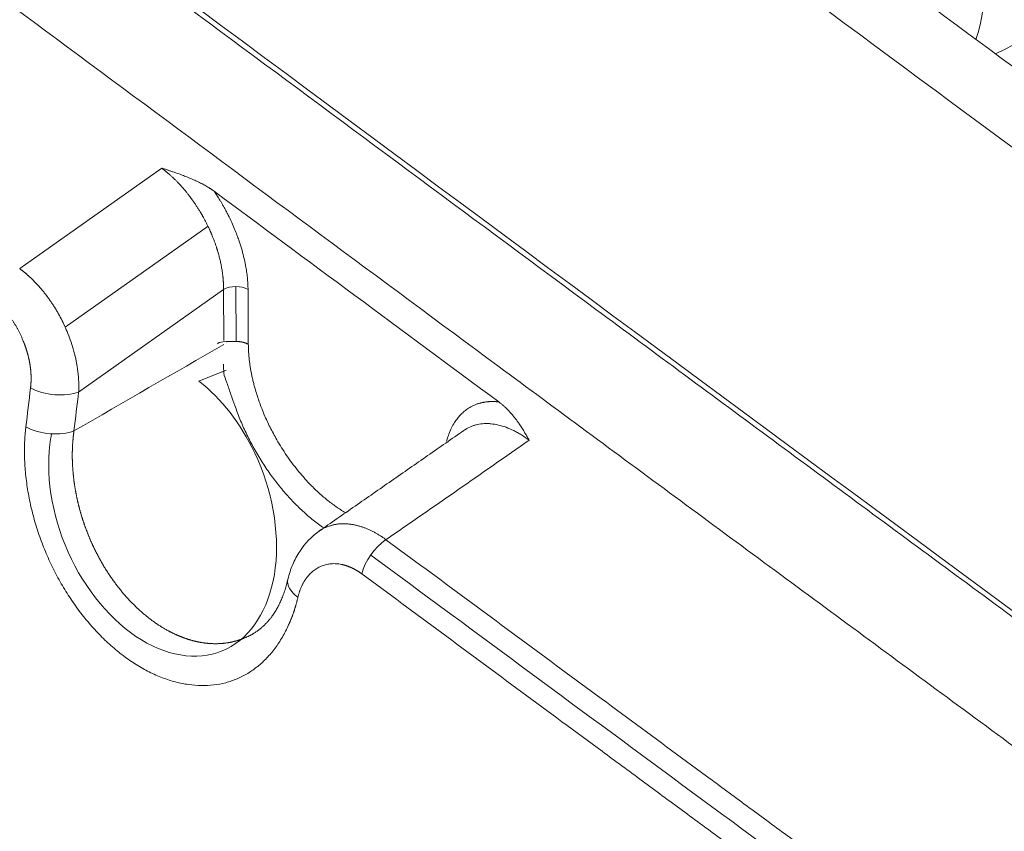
# Model space of a CAD drawing. Header units: millimetres. Extents: x -170 to 6906, y -2212 to 4257.
# Tile 50 of 256: x 2407.31 to 2411.31, y 1633.27 to 1636.57. Entities that reach past the tile are written whole.
import ezdxf

# ---------------------------------------------------------------- set-up
doc = ezdxf.new("R2010")
doc.units = ezdxf.units.MM
doc.layers.add('1轮廓实线层', color=7, linetype='Continuous', lineweight=18)

msp = doc.modelspace()

# ---------------------------------------------------------------- linework, layer by layer
at = {"layer": '1轮廓实线层', "color": 0}
for p, q in [((2407.307, 1635.558), (2407.8837, 1635.9663)), ((2407.4922, 1635.3197), (2408.0718, 1635.73)), ((2408.1347, 1635.4733), (2407.5464, 1635.0567)), ((2408.1359, 1635.2659), (2408.1347, 1635.4733)), ((2408.1846, 1635.4853), (2408.1858, 1635.2622)), ((2408.2342, 1635.4737), (2408.2354, 1635.2505)), ((2408.145, 1635.1452), (2408.0351, 1635.1014))]:
    msp.add_line(p, q, dxfattribs=at)
for centre, major_axis, ratio, start_param, end_param in [((2410.6361, 1637.0076), (-0.3432, 0.7708), 0.624143, 3.734824, 4.577416), ((2408.1845, 1635.445), (0.0703, 0.0004), 0.573587, 0.782171, 2.352967), ((2407.4469, 1635.1134), (0.1396, -0.0169), 0.476659, 4.01398, 5.561017), ((2407.4281, 1634.9555), (0.1397, -0.0165), 0.479235, 4.012273, 5.559609), ((2408.7917, 1634.3583), (0.0836, 0.1131), 0.491518, 0.956559, 2.256119), ((2408.533, 1634.2637), (-0.1369, 0.0323), 0.545429, 6.280825, 7.211964)]:
    msp.add_ellipse(centre, major_axis=major_axis, ratio=ratio, start_param=start_param, end_param=end_param, dxfattribs=at)
for points, degree, knots in [([(2412.5363, 1633.2612), (2412.5081, 1633.282), (2412.4446, 1633.3287), (2412.3251, 1633.4167), (2412.1125, 1633.5731), (2411.8111, 1633.7951), (2411.4491, 1634.0619), (2410.9673, 1634.4171), (2410.3662, 1634.8608), (2409.4067, 1635.5699), (2408.2114, 1636.4554), (2406.7824, 1637.5179), (2405.3583, 1638.5815), (2403.465, 1640.0021), (2401.1077, 1641.7851), (2398.2912, 1643.9431), (2394.5482, 1646.8538), (2391.7509, 1649.0847), (2389.8821, 1650.6066)], 3, [0, 0, 0, 0, 0.003906, 0.007813, 0.015625, 0.03125, 0.046875, 0.0625, 0.09375, 0.125, 0.1875, 0.25, 0.3125, 0.375, 0.5, 0.625, 0.75, 1, 1, 1, 1]), ([(2412.5414, 1633.2829), (2410.661, 1634.6667), (2406.886, 1637.4553), (2401.2034, 1641.724), (2396.4717, 1645.3711), (2392.7017, 1648.3519), (2390.8243, 1649.8652), (2389.888, 1650.6277)], 3, [0, 0, 0, 0, 0.25, 0.5, 0.75, 0.875, 1, 1, 1, 1]), ([(2389.4844, 1650.3769), (2391.3531, 1648.855), (2394.1505, 1646.6242), (2397.8934, 1643.7135), (2400.71, 1641.5555), (2403.0673, 1639.7724), (2404.9605, 1638.3518), (2406.3847, 1637.2883), (2407.8136, 1636.2258), (2409.009, 1635.3402), (2409.9684, 1634.6311), (2410.5695, 1634.1875), (2411.0513, 1633.8323), (2411.4133, 1633.5655), (2411.7148, 1633.3435), (2411.9273, 1633.187), (2412.0468, 1633.0991), (2412.1103, 1633.0523), (2412.1385, 1633.0316)], 3, [0, 0, 0, 0, 0.25, 0.375, 0.5, 0.625, 0.6875, 0.75, 0.8125, 0.875, 0.90625, 0.9375, 0.953125, 0.96875, 0.984375, 0.992187, 0.996094, 1, 1, 1, 1]), ([(2413.9177, 1634.1483), (2413.5893, 1634.3899), (2413.261, 1634.6317), (2411.6193, 1635.8416), (2410.3063, 1636.8124), (2408.2883, 1638.3125), (2407.5828, 1638.8385), (2406.8776, 1639.3662)], 3, [0, 0, 0, 0, 0.139842, 0.139842, 0.699213, 0.699213, 1, 1, 1, 1]), ([(2414.293, 1634.2), (2413.7733, 1634.5823), (2412.7577, 1635.3306), (2411.2699, 1636.4296), (2409.8533, 1637.4795), (2408.5592, 1638.4419), (2407.7373, 1639.0557), (2407.3639, 1639.3351)], 3, [0, 0, 0, 0, 0.224923, 0.439602, 0.64404, 0.838241, 1, 1, 1, 1]), ([(2409.5701, 1626.6468), (2409.5058, 1626.7017), (2409.2599, 1626.9118), (2408.9366, 1627.188), (2408.5121, 1627.5506), (2407.9104, 1628.0645), (2407.3241, 1628.5653), (2406.7602, 1629.0468), (2406.0584, 1629.6461), (2405.2151, 1630.3662), (2404.3459, 1631.1083), (2403.3902, 1631.9243), (2402.3015, 1632.8537), (2401.2589, 1633.7437), (2400.3444, 1634.5245), (2399.6402, 1635.1257), (2398.9787, 1635.6904), (2398.649, 1635.972), (2398.5148, 1636.0865)], 5, [0, 0, 0, 0, 0, 0, 0.037992, 0.14541, 0.191713, 0.252828, 0.360246, 0.383425, 0.467664, 0.575082, 0.6825, 0.766851, 0.789917, 0.897335, 0.958564, 1, 1, 1, 1, 1, 1]), ([(2408.0968, 1635.8723), (2408.0966, 1635.8725), (2408.0963, 1635.8727), (2408.0958, 1635.8731), (2408.0954, 1635.8735), (2408.0949, 1635.8739), (2408.0945, 1635.8742), (2408.094, 1635.8745), (2408.0936, 1635.8748), (2408.0933, 1635.875), (2408.0929, 1635.8752), (2408.0925, 1635.8754), (2408.092, 1635.8758), (2408.0911, 1635.8764), (2408.0897, 1635.8774), (2408.0875, 1635.8789), (2408.0847, 1635.8808), (2408.0814, 1635.883), (2408.0768, 1635.886), (2408.0708, 1635.8897), (2408.0631, 1635.8943), (2408.052, 1635.9005), (2408.0369, 1635.9082), (2408.0174, 1635.9173), (2408.0002, 1635.9247), (2407.9834, 1635.9315), (2407.9649, 1635.9387), (2407.9453, 1635.9457), (2407.9279, 1635.9517), (2407.9156, 1635.9558), (2407.9042, 1635.9596), (2407.8936, 1635.9631), (2407.8869, 1635.9652), (2407.8837, 1635.9663)], 3, [0, 0, 0, 0, 0.002883, 0.005662, 0.008337, 0.010911, 0.013383, 0.015756, 0.018032, 0.020213, 0.0223, 0.024296, 0.026312, 0.031194, 0.038943, 0.049556, 0.066976, 0.08482, 0.103082, 0.140602, 0.18013, 0.221605, 0.308588, 0.401313, 0.499409, 0.547172, 0.631043, 0.750112, 0.808127, 0.862093, 0.912036, 0.957991, 1, 1, 1, 1]), ([(2408.2342, 1635.4737), (2408.2342, 1635.4737), (2408.2342, 1635.4737), (2408.2342, 1635.4737), (2408.2342, 1635.4737), (2408.2342, 1635.4737), (2408.2342, 1635.4738), (2408.2342, 1635.4739), (2408.2342, 1635.4741), (2408.2342, 1635.4745), (2408.2342, 1635.4754), (2408.2342, 1635.4771), (2408.2341, 1635.4805), (2408.2339, 1635.4874), (2408.2333, 1635.5012), (2408.2317, 1635.5213), (2408.2287, 1635.5459), (2408.2239, 1635.5743), (2408.217, 1635.6061), (2408.2078, 1635.6403), (2408.1984, 1635.6695), (2408.1891, 1635.6954), (2408.1796, 1635.7195), (2408.1678, 1635.7466), (2408.1565, 1635.7703), (2408.1467, 1635.7894), (2408.1396, 1635.8026), (2408.1328, 1635.8148), (2408.1263, 1635.8259), (2408.1203, 1635.836), (2408.1146, 1635.8451), (2408.1095, 1635.8532), (2408.1048, 1635.8604), (2408.1006, 1635.8667), (2408.098, 1635.8705), (2408.0968, 1635.8723)], 3, [0, 0, 0, 0, 0.000015, 0.000031, 0.000061, 0.000123, 0.000246, 0.000491, 0.000983, 0.001966, 0.003931, 0.007862, 0.015722, 0.031434, 0.062833, 0.125545, 0.188164, 0.250761, 0.339073, 0.422667, 0.500756, 0.552014, 0.610558, 0.676693, 0.750387, 0.786122, 0.819415, 0.850263, 0.878708, 0.904778, 0.928494, 0.949867, 0.968905, 0.985612, 1, 1, 1, 1]), ([(2407.307, 1635.558), (2407.3079, 1635.5574), (2407.3096, 1635.5561), (2407.3122, 1635.5542), (2407.3147, 1635.5522), (2407.3173, 1635.5502), (2407.3199, 1635.5482), (2407.3225, 1635.5461), (2407.325, 1635.5441), (2407.3276, 1635.5419), (2407.3302, 1635.5398), (2407.3328, 1635.5376), (2407.3354, 1635.5354), (2407.338, 1635.5331), (2407.3406, 1635.5308), (2407.3431, 1635.5285), (2407.3457, 1635.5262), (2407.3483, 1635.5238), (2407.3509, 1635.5214), (2407.3535, 1635.5189), (2407.3561, 1635.5165), (2407.3587, 1635.514), (2407.3612, 1635.5114), (2407.3638, 1635.5088), (2407.3664, 1635.5062), (2407.369, 1635.5036), (2407.3715, 1635.5009), (2407.3741, 1635.4982), (2407.3766, 1635.4955), (2407.3792, 1635.4927), (2407.3818, 1635.4899), (2407.3843, 1635.4871), (2407.3868, 1635.4843), (2407.3894, 1635.4814), (2407.3919, 1635.4785), (2407.3944, 1635.4755), (2407.3969, 1635.4725), (2407.3994, 1635.4695), (2407.4019, 1635.4665), (2407.4044, 1635.4634), (2407.4069, 1635.4604), (2407.4093, 1635.4572), (2407.4118, 1635.4541), (2407.4142, 1635.4509), (2407.4167, 1635.4477), (2407.4191, 1635.4445), (2407.4215, 1635.4412), (2407.4239, 1635.4379), (2407.4263, 1635.4346), (2407.4287, 1635.4313), (2407.431, 1635.4279), (2407.4334, 1635.4245), (2407.4357, 1635.4211), (2407.438, 1635.4177), (2407.4403, 1635.4142), (2407.4426, 1635.4107), (2407.4449, 1635.4072), (2407.4471, 1635.4037), (2407.4493, 1635.4001), (2407.4516, 1635.3966), (2407.4538, 1635.393), (2407.4559, 1635.3893), (2407.4581, 1635.3857), (2407.4602, 1635.382), (2407.4624, 1635.3784), (2407.4645, 1635.3747), (2407.4665, 1635.3709), (2407.4686, 1635.3672), (2407.4706, 1635.3634), (2407.4727, 1635.3597), (2407.4747, 1635.3559), (2407.4766, 1635.3521), (2407.4786, 1635.3483), (2407.4805, 1635.3444), (2407.4824, 1635.3406), (2407.4843, 1635.3367), (2407.4903, 1635.3241), (2407.5003, 1635.3016), (2407.5133, 1635.2678), (2407.525, 1635.2311), (2407.5321, 1635.2031), (2407.536, 1635.1849), (2407.5375, 1635.1772), (2407.5389, 1635.1696), (2407.5402, 1635.162), (2407.5413, 1635.1545), (2407.5424, 1635.1471), (2407.5434, 1635.1397), (2407.5442, 1635.1323), (2407.5449, 1635.1251), (2407.5456, 1635.1179), (2407.5461, 1635.1108), (2407.5465, 1635.1037), (2407.5468, 1635.0968), (2407.547, 1635.0899), (2407.5471, 1635.0831), (2407.547, 1635.0764), (2407.5469, 1635.0698), (2407.5467, 1635.0632), (2407.5465, 1635.0589), (2407.5464, 1635.0567)], 3, [0, 0, 0, 0, 0.006016, 0.012055, 0.018114, 0.024196, 0.030299, 0.036423, 0.042569, 0.048735, 0.054923, 0.061132, 0.067361, 0.073611, 0.079882, 0.086172, 0.092484, 0.098815, 0.105166, 0.111537, 0.117927, 0.124337, 0.130766, 0.137214, 0.143682, 0.150167, 0.156672, 0.163194, 0.169735, 0.176294, 0.182871, 0.189465, 0.196076, 0.202705, 0.20935, 0.216012, 0.22269, 0.229385, 0.236095, 0.242821, 0.249563, 0.25632, 0.263091, 0.269878, 0.276678, 0.283493, 0.290322, 0.297164, 0.30402, 0.310889, 0.31777, 0.324664, 0.331571, 0.338489, 0.345418, 0.352359, 0.359311, 0.366274, 0.373247, 0.38023, 0.387223, 0.394225, 0.401236, 0.408256, 0.415285, 0.422322, 0.429366, 0.436419, 0.443478, 0.450544, 0.457617, 0.464695, 0.47178, 0.47887, 0.485965, 0.493066, 0.50017, 0.555174, 0.615363, 0.680444, 0.750006, 0.763703, 0.777351, 0.790947, 0.804491, 0.817979, 0.83141, 0.844782, 0.858092, 0.87134, 0.884523, 0.897639, 0.910688, 0.923666, 0.936574, 0.94941, 0.962171, 0.974858, 0.987468, 1, 1, 1, 1]), ([(2407.351, 1635.0733), (2407.3511, 1635.0742), (2407.3513, 1635.0761), (2407.3516, 1635.0788), (2407.3519, 1635.0816), (2407.3521, 1635.0843), (2407.3524, 1635.0871), (2407.3526, 1635.0899), (2407.3528, 1635.0927), (2407.3529, 1635.0955), (2407.353, 1635.0982), (2407.3532, 1635.101), (2407.3532, 1635.1038), (2407.3533, 1635.1066), (2407.3533, 1635.1095), (2407.3533, 1635.1123), (2407.3533, 1635.1151), (2407.3533, 1635.1179), (2407.3532, 1635.1207), (2407.3532, 1635.1236), (2407.3531, 1635.1264), (2407.3529, 1635.1292), (2407.3528, 1635.1321), (2407.3526, 1635.1349), (2407.3524, 1635.1378), (2407.3522, 1635.1407), (2407.3519, 1635.1435), (2407.3516, 1635.1464), (2407.3514, 1635.1493), (2407.351, 1635.1521), (2407.3507, 1635.155), (2407.3503, 1635.1579), (2407.3499, 1635.1608), (2407.3495, 1635.1637), (2407.3491, 1635.1666), (2407.3486, 1635.1695), (2407.3481, 1635.1724), (2407.3476, 1635.1753), (2407.3471, 1635.1783), (2407.3465, 1635.1812), (2407.3459, 1635.1841), (2407.3453, 1635.187), (2407.3447, 1635.19), (2407.344, 1635.1929), (2407.3434, 1635.1959), (2407.3427, 1635.1988), (2407.3419, 1635.2018), (2407.3412, 1635.2048), (2407.3404, 1635.2077), (2407.3396, 1635.2107), (2407.3388, 1635.2137), (2407.338, 1635.2166), (2407.3371, 1635.2196), (2407.3362, 1635.2226), (2407.3353, 1635.2256), (2407.3343, 1635.2286), (2407.3334, 1635.2316), (2407.3324, 1635.2346), (2407.3314, 1635.2376), (2407.3303, 1635.2407), (2407.3293, 1635.2437), (2407.3282, 1635.2467), (2407.3271, 1635.2497), (2407.3259, 1635.2528), (2407.3248, 1635.2558), (2407.3236, 1635.2589), (2407.3224, 1635.2619), (2407.3208, 1635.2659), (2407.3188, 1635.2707), (2407.3163, 1635.2765), (2407.3139, 1635.2821), (2407.3113, 1635.2876), (2407.3087, 1635.2931), (2407.3061, 1635.2985), (2407.3034, 1635.3038), (2407.3007, 1635.309), (2407.2979, 1635.3142), (2407.295, 1635.3193), (2407.2922, 1635.3243), (2407.2892, 1635.3292), (2407.2863, 1635.334), (2407.2832, 1635.3387), (2407.2801, 1635.3434), (2407.277, 1635.348), (2407.2738, 1635.3525), (2407.2706, 1635.357), (2407.2673, 1635.3613), (2407.264, 1635.3656), (2407.2606, 1635.3698), (2407.2572, 1635.3739), (2407.2537, 1635.3779), (2407.2502, 1635.3819), (2407.2467, 1635.3857), (2407.243, 1635.3895), (2407.2394, 1635.3932), (2407.2357, 1635.3969), (2407.2319, 1635.4004), (2407.2281, 1635.4039), (2407.2242, 1635.4073), (2407.2203, 1635.4106), (2407.2163, 1635.4138), (2407.2123, 1635.4169), (2407.2096, 1635.419), (2407.2083, 1635.42)], 3, [0, 0, 0, 0, 0.007726, 0.015431, 0.023114, 0.030778, 0.038423, 0.046049, 0.053657, 0.061249, 0.068825, 0.076385, 0.083932, 0.091465, 0.098985, 0.106493, 0.113991, 0.121478, 0.128957, 0.136427, 0.143889, 0.151345, 0.158795, 0.166241, 0.173682, 0.18112, 0.188556, 0.195991, 0.203425, 0.21086, 0.218296, 0.225734, 0.233176, 0.240621, 0.248071, 0.255527, 0.26299, 0.27046, 0.277938, 0.285426, 0.292924, 0.300433, 0.307954, 0.315487, 0.323034, 0.330595, 0.338172, 0.345765, 0.353375, 0.361002, 0.368649, 0.376314, 0.384, 0.391707, 0.399436, 0.407187, 0.414962, 0.422761, 0.430585, 0.438435, 0.446312, 0.454215, 0.462147, 0.470108, 0.478098, 0.486118, 0.494169, 0.502252, 0.517626, 0.532868, 0.547982, 0.562974, 0.577849, 0.592612, 0.607269, 0.621826, 0.636289, 0.650663, 0.664954, 0.679169, 0.693314, 0.707395, 0.721418, 0.735391, 0.749318, 0.763208, 0.777067, 0.790901, 0.804717, 0.818522, 0.832322, 0.846125, 0.859936, 0.873763, 0.887613, 0.901492, 0.915406, 0.929362, 0.943367, 0.957427, 0.971549, 0.985737, 1, 1, 1, 1]), ([(2408.1473, 1635.2613), (2408.1369, 1635.2619), (2408.1257, 1635.2604), (2408.1146, 1635.2568), (2408.1117, 1635.2549), (2408.1109, 1635.2532), (2408.1108, 1635.2527)], 3, [0, 0, 0, 0, 0.704167, 0.851984, 0.962107, 1, 1, 1, 1]), ([(2408.2354, 1635.2505), (2408.235, 1635.2508), (2408.2341, 1635.2513), (2408.2327, 1635.252), (2408.2313, 1635.2527), (2408.2299, 1635.2533), (2408.2285, 1635.254), (2408.2271, 1635.2546), (2408.2256, 1635.2552), (2408.2241, 1635.2557), (2408.2226, 1635.2563), (2408.2211, 1635.2568), (2408.2196, 1635.2573), (2408.2181, 1635.2578), (2408.2165, 1635.2582), (2408.2149, 1635.2586), (2408.2134, 1635.259), (2408.2117, 1635.2594), (2408.2101, 1635.2598), (2408.2085, 1635.2601), (2408.2068, 1635.2604), (2408.2051, 1635.2607), (2408.2034, 1635.2609), (2408.2017, 1635.2612), (2408.1999, 1635.2614), (2408.1982, 1635.2615), (2408.1964, 1635.2617), (2408.1946, 1635.2619), (2408.1927, 1635.262), (2408.1914, 1635.262), (2408.1907, 1635.2621), (2408.1906, 1635.2621)], 3, [0, 0, 0, 0, 0.037239, 0.074159, 0.110786, 0.147141, 0.183246, 0.219119, 0.254777, 0.290235, 0.325507, 0.360609, 0.39556, 0.430381, 0.465094, 0.499728, 0.534314, 0.568888, 0.603488, 0.638153, 0.672924, 0.707838, 0.742933, 0.778236, 0.813773, 0.849555, 0.885588, 0.921863, 0.958362, 0.995053, 1, 1, 1, 1]), ([(2408.6302, 1634.5663), (2408.6296, 1634.5667), (2408.6166, 1634.5744), (2408.5912, 1634.5907), (2408.5546, 1634.6183), (2408.5186, 1634.6495), (2408.4867, 1634.6809), (2408.4589, 1634.7113), (2408.435, 1634.7395), (2408.4123, 1634.7688), (2408.3907, 1634.7991), (2408.3703, 1634.8305), (2408.3524, 1634.8603), (2408.337, 1634.888), (2408.3238, 1634.9134), (2408.3115, 1634.9387), (2408.3002, 1634.964), (2408.2899, 1634.9893), (2408.2805, 1635.0146), (2408.272, 1635.04), (2408.266, 1635.0597), (2408.2619, 1635.0739), (2408.2595, 1635.0826), (2408.2573, 1635.0912), (2408.2551, 1635.0998), (2408.2531, 1635.1083), (2408.2512, 1635.1167), (2408.2494, 1635.1251), (2408.2477, 1635.1334), (2408.2462, 1635.1416), (2408.2447, 1635.1498), (2408.2433, 1635.1579), (2408.2421, 1635.1659), (2408.241, 1635.1739), (2408.2399, 1635.1819), (2408.239, 1635.1897), (2408.2382, 1635.1976), (2408.2375, 1635.2053), (2408.2369, 1635.213), (2408.2364, 1635.2206), (2408.236, 1635.2282), (2408.2357, 1635.2357), (2408.2355, 1635.2432), (2408.2355, 1635.2481), (2408.2354, 1635.2505)], 3, [0, 0, 0, 0, 0.003051, 0.063099, 0.122704, 0.182351, 0.242505, 0.286438, 0.329824, 0.372842, 0.415649, 0.45845, 0.501481, 0.534567, 0.56722, 0.599508, 0.631493, 0.663226, 0.694802, 0.72634, 0.757983, 0.768962, 0.779883, 0.790745, 0.80155, 0.812301, 0.823, 0.833653, 0.844266, 0.854838, 0.86537, 0.875867, 0.886332, 0.896769, 0.90718, 0.917567, 0.927927, 0.938268, 0.948594, 0.958898, 0.969189, 0.979468, 0.989741, 1, 1, 1, 1]), ([(2408.1348, 1635.1698), (2408.1348, 1635.1694), (2408.1359, 1635.157), (2408.1329, 1635.1322), (2408.1495, 1635.0938), (2408.1641, 1635.0481), (2408.1754, 1635.0171), (2408.1808, 1635.0022)], 3, [0, 0, 0, 0, 0.006804, 0.223244, 0.474892, 0.753037, 1, 1, 1, 1]), ([(2407.4363, 1634.8871), (2407.4335, 1634.873), (2407.4312, 1634.8585), (2407.412, 1634.6992), (2407.4435, 1634.5288), (2407.5906, 1634.2275), (2407.7037, 1634.1024), (2407.944, 1633.9713), (2408.0703, 1633.9667), (2408.2618, 1634.0803), (2408.3274, 1634.1968), (2408.3628, 1634.4897), (2408.3321, 1634.6606), (2408.2054, 1634.9276), (2408.1255, 1635.0304), (2408.0351, 1635.1013)], 3, [0, 0, 0, 0, 0.017331, 0.017331, 0.187337, 0.187337, 0.357343, 0.357343, 0.527349, 0.527349, 0.697355, 0.697355, 0.867361, 0.867361, 1, 1, 1, 1]), ([(2409.2525, 1635.0166), (2409.2517, 1635.0167), (2409.2499, 1635.0169), (2409.2473, 1635.0172), (2409.2444, 1635.0174), (2409.2414, 1635.0177), (2409.2383, 1635.0179), (2409.235, 1635.018), (2409.2316, 1635.0181), (2409.228, 1635.0182), (2409.2243, 1635.0182), (2409.2204, 1635.0181), (2409.2164, 1635.018), (2409.2123, 1635.0178), (2409.208, 1635.0174), (2409.2037, 1635.017), (2409.1992, 1635.0164), (2409.1946, 1635.0157), (2409.1899, 1635.0149), (2409.1851, 1635.0139), (2409.1802, 1635.0128), (2409.1753, 1635.0114), (2409.1702, 1635.01), (2409.1595, 1635.0064), (2409.1442, 1634.9998), (2409.1256, 1634.9888), (2409.1097, 1634.9765), (2409.0961, 1634.9636), (2409.0838, 1634.9493), (2409.0719, 1634.9325), (2409.0599, 1634.9112), (2409.0514, 1634.8913), (2409.046, 1634.8754), (2409.0432, 1634.8659), (2409.0415, 1634.8597), (2409.0408, 1634.8569)], 3, [0, 0, 0, 0, 0.008066, 0.016669, 0.02581, 0.035491, 0.045713, 0.056478, 0.067787, 0.079644, 0.092052, 0.105014, 0.118534, 0.132604, 0.147211, 0.162354, 0.178029, 0.194236, 0.210971, 0.228233, 0.246018, 0.264322, 0.283142, 0.302473, 0.386349, 0.465022, 0.538273, 0.605814, 0.666338, 0.736999, 0.818193, 0.910125, 0.942749, 0.973795, 1, 1, 1, 1]), ([(2409.3757, 1634.8615), (2409.3747, 1634.8633), (2409.3726, 1634.867), (2409.3692, 1634.8728), (2409.3654, 1634.8794), (2409.3611, 1634.8866), (2409.3564, 1634.8945), (2409.3512, 1634.903), (2409.3458, 1634.9115), (2409.3405, 1634.9196), (2409.3357, 1634.9268), (2409.3313, 1634.933), (2409.3275, 1634.9384), (2409.3236, 1634.9437), (2409.3194, 1634.9492), (2409.3149, 1634.955), (2409.3103, 1634.9607), (2409.3058, 1634.9662), (2409.3012, 1634.9715), (2409.2966, 1634.9766), (2409.292, 1634.9815), (2409.2874, 1634.9862), (2409.2829, 1634.9907), (2409.2784, 1634.995), (2409.2739, 1634.9991), (2409.2695, 1635.003), (2409.2652, 1635.0067), (2409.2609, 1635.0101), (2409.2567, 1635.0134), (2409.2539, 1635.0155), (2409.2525, 1635.0166)], 3, [0, 0, 0, 0, 0.031337, 0.066763, 0.10631, 0.150024, 0.197974, 0.250252, 0.305097, 0.354786, 0.399267, 0.438484, 0.47231, 0.500636, 0.538757, 0.576067, 0.612536, 0.648135, 0.682837, 0.716616, 0.749444, 0.781299, 0.812164, 0.842043, 0.870926, 0.898803, 0.92566, 0.951487, 0.976271, 1, 1, 1, 1]), ([(2408.5418, 1634.5048), (2408.5347, 1634.5097), (2408.5276, 1634.5147), (2408.5133, 1634.5253), (2408.506, 1634.5309), (2408.4845, 1634.5481), (2408.4704, 1634.5603), (2408.4426, 1634.5858), (2408.4289, 1634.5992), (2408.4021, 1634.6273), (2408.3889, 1634.642), (2408.3694, 1634.6649), (2408.363, 1634.6728), (2408.3503, 1634.6887), (2408.3441, 1634.6967), (2408.3318, 1634.7131), (2408.3258, 1634.7214), (2408.3139, 1634.7383), (2408.3081, 1634.7468), (2408.2967, 1634.764), (2408.2911, 1634.7727), (2408.2802, 1634.7903), (2408.2748, 1634.7992), (2408.2643, 1634.8171), (2408.2592, 1634.8262), (2408.2493, 1634.8444), (2408.2445, 1634.8535), (2408.2351, 1634.872), (2408.2305, 1634.8812), (2408.2217, 1634.8999), (2408.2174, 1634.9092), (2408.2092, 1634.928), (2408.2052, 1634.9374), (2408.1975, 1634.9563), (2408.1939, 1634.9658), (2408.187, 1634.9843), (2408.1838, 1634.9933), (2408.1808, 1635.0023)], 3, [0, 0, 0, 0, 0.046429, 0.046429, 0.09422, 0.09422, 0.189802, 0.189802, 0.285384, 0.285384, 0.380965, 0.380965, 0.428756, 0.428756, 0.476547, 0.476547, 0.524338, 0.524338, 0.572129, 0.572129, 0.61992, 0.61992, 0.66771, 0.66771, 0.715501, 0.715501, 0.763292, 0.763292, 0.811083, 0.811083, 0.858874, 0.858874, 0.906665, 0.906665, 0.954456, 0.954456, 1, 1, 1, 1]), ([(2408.4369, 1634.2233), (2408.4366, 1634.2219), (2408.436, 1634.2191), (2408.4349, 1634.215), (2408.4339, 1634.2109), (2408.4329, 1634.2069), (2408.4318, 1634.2028), (2408.4307, 1634.1988), (2408.4296, 1634.1947), (2408.4284, 1634.1907), (2408.4273, 1634.1867), (2408.4261, 1634.1828), (2408.4249, 1634.1788), (2408.4236, 1634.1749), (2408.4224, 1634.171), (2408.4211, 1634.1671), (2408.4198, 1634.1632), (2408.4185, 1634.1594), (2408.4171, 1634.1555), (2408.4157, 1634.1517), (2408.4144, 1634.1479), (2408.4129, 1634.1441), (2408.4115, 1634.1403), (2408.4101, 1634.1366), (2408.4086, 1634.1329), (2408.4071, 1634.1292), (2408.4055, 1634.1255), (2408.404, 1634.1218), (2408.4024, 1634.1181), (2408.4008, 1634.1145), (2408.3959, 1634.1034), (2408.3872, 1634.0853), (2408.3739, 1634.061), (2408.3596, 1634.0379), (2408.3443, 1634.0161), (2408.328, 1633.9955), (2408.3108, 1633.9763), (2408.2927, 1633.9585), (2408.2674, 1633.9366), (2408.2337, 1633.9129), (2408.1901, 1633.8907), (2408.1438, 1633.875), (2408.0952, 1633.8659), (2408.0448, 1633.8634), (2407.9929, 1633.8675), (2407.9401, 1633.8781), (2407.8866, 1633.8951), (2407.8332, 1633.9186), (2407.7801, 1633.9484), (2407.7281, 1633.9843), (2407.6776, 1634.0258), (2407.6289, 1634.0726), (2407.5827, 1634.1239), (2407.5392, 1634.1795), (2407.4988, 1634.2389), (2407.4619, 1634.3016), (2407.4289, 1634.3671), (2407.4001, 1634.4347), (2407.3799, 1634.4922), (2407.3661, 1634.5387), (2407.3569, 1634.5736), (2407.3488, 1634.6086), (2407.342, 1634.6437), (2407.3364, 1634.6786), (2407.332, 1634.7134), (2407.3288, 1634.7479), (2407.3273, 1634.774), (2407.3268, 1634.7919), (2407.3265, 1634.8017), (2407.3264, 1634.8114), (2407.3264, 1634.821), (2407.3265, 1634.8306), (2407.3267, 1634.8402), (2407.327, 1634.8497), (2407.3274, 1634.8591), (2407.3279, 1634.8686), (2407.3285, 1634.8779), (2407.3292, 1634.8873), (2407.3301, 1634.8965), (2407.331, 1634.9058), (2407.3317, 1634.9119), (2407.332, 1634.9149)], 3, [0, 0, 0, 0, 0.002162, 0.004323, 0.006484, 0.008644, 0.010804, 0.012963, 0.015122, 0.017281, 0.019439, 0.021598, 0.023757, 0.025916, 0.028075, 0.030235, 0.032395, 0.034555, 0.036717, 0.038879, 0.041041, 0.043205, 0.045369, 0.047535, 0.049702, 0.05187, 0.054039, 0.05621, 0.058382, 0.060555, 0.062731, 0.078386, 0.094007, 0.109627, 0.125276, 0.140958, 0.156574, 0.172156, 0.187736, 0.219085, 0.250209, 0.28135, 0.312664, 0.343821, 0.375032, 0.406284, 0.43744, 0.468854, 0.500064, 0.53129, 0.562661, 0.593809, 0.625015, 0.65622, 0.687363, 0.718712, 0.749915, 0.781097, 0.812471, 0.828039, 0.843608, 0.85921, 0.874879, 0.890498, 0.906091, 0.921691, 0.937331, 0.941827, 0.946317, 0.950801, 0.955281, 0.959756, 0.964229, 0.9687, 0.973169, 0.977637, 0.982106, 0.986576, 0.991048, 0.995522, 1, 1, 1, 1]), ([(2407.5275, 1634.8989), (2407.5273, 1634.8974), (2407.5269, 1634.8946), (2407.5263, 1634.8902), (2407.5258, 1634.8859), (2407.5253, 1634.8816), (2407.5248, 1634.8773), (2407.5243, 1634.873), (2407.5239, 1634.8687), (2407.5235, 1634.8643), (2407.5231, 1634.86), (2407.5228, 1634.8557), (2407.5224, 1634.8514), (2407.5221, 1634.847), (2407.5219, 1634.8427), (2407.5216, 1634.8384), (2407.5214, 1634.8341), (2407.5212, 1634.8297), (2407.5211, 1634.8254), (2407.5209, 1634.8211), (2407.5208, 1634.8168), (2407.5207, 1634.8124), (2407.5207, 1634.8081), (2407.5206, 1634.8038), (2407.5206, 1634.7995), (2407.5206, 1634.7952), (2407.5207, 1634.7909), (2407.5207, 1634.7866), (2407.5208, 1634.7823), (2407.5209, 1634.778), (2407.5211, 1634.7737), (2407.5212, 1634.7694), (2407.5214, 1634.7651), (2407.5216, 1634.7608), (2407.5218, 1634.7566), (2407.5221, 1634.7523), (2407.5223, 1634.748), (2407.5226, 1634.7438), (2407.523, 1634.7395), (2407.5233, 1634.7353), (2407.5237, 1634.731), (2407.524, 1634.7268), (2407.5244, 1634.7226), (2407.5249, 1634.7184), (2407.5253, 1634.7142), (2407.5258, 1634.71), (2407.5263, 1634.7058), (2407.5268, 1634.7016), (2407.5273, 1634.6974), (2407.5278, 1634.6932), (2407.5284, 1634.6891), (2407.529, 1634.6849), (2407.5296, 1634.6808), (2407.5302, 1634.6767), (2407.5309, 1634.6725), (2407.5315, 1634.6684), (2407.5322, 1634.6643), (2407.5329, 1634.6602), (2407.5336, 1634.6561), (2407.5344, 1634.6521), (2407.5351, 1634.648), (2407.5359, 1634.644), (2407.5367, 1634.6399), (2407.5375, 1634.6359), (2407.5383, 1634.6319), (2407.5391, 1634.6279), (2407.54, 1634.6239), (2407.5409, 1634.6199), (2407.5418, 1634.6159), (2407.5427, 1634.612), (2407.5436, 1634.608), (2407.5445, 1634.6041), (2407.5455, 1634.6002), (2407.5465, 1634.5962), (2407.5474, 1634.5923), (2407.5484, 1634.5885), (2407.5495, 1634.5846), (2407.5505, 1634.5807), (2407.5515, 1634.5769), (2407.5526, 1634.5731), (2407.5537, 1634.5692), (2407.5547, 1634.5654), (2407.5558, 1634.5617), (2407.557, 1634.5579), (2407.5581, 1634.5541), (2407.5592, 1634.5504), (2407.5604, 1634.5466), (2407.5615, 1634.5429), (2407.5627, 1634.5392), (2407.5639, 1634.5355), (2407.5651, 1634.5319), (2407.5663, 1634.5282), (2407.5676, 1634.5246), (2407.5688, 1634.5209), (2407.5701, 1634.5173), (2407.5713, 1634.5137), (2407.5726, 1634.5101), (2407.5739, 1634.5066), (2407.5752, 1634.503), (2407.5765, 1634.4995), (2407.5778, 1634.4959), (2407.5791, 1634.4924), (2407.5805, 1634.4889), (2407.5818, 1634.4855), (2407.5832, 1634.482), (2407.5845, 1634.4786), (2407.5859, 1634.4751), (2407.5873, 1634.4717), (2407.5887, 1634.4683), (2407.5901, 1634.465), (2407.5915, 1634.4616), (2407.593, 1634.4583), (2407.5944, 1634.4549), (2407.5958, 1634.4516), (2407.5973, 1634.4483), (2407.5987, 1634.445), (2407.6002, 1634.4418), (2407.6017, 1634.4385), (2407.6032, 1634.4353), (2407.6047, 1634.4321), (2407.6069, 1634.4273), (2407.6099, 1634.421), (2407.6138, 1634.4131), (2407.6177, 1634.4053), (2407.6217, 1634.3975), (2407.6258, 1634.3898), (2407.6299, 1634.3821), (2407.6341, 1634.3745), (2407.6384, 1634.3669), (2407.6427, 1634.3594), (2407.6471, 1634.352), (2407.6515, 1634.3446), (2407.6561, 1634.3373), (2407.6606, 1634.33), (2407.6653, 1634.3229), (2407.6699, 1634.3157), (2407.6747, 1634.3087), (2407.6795, 1634.3017), (2407.6843, 1634.2948), (2407.6892, 1634.288), (2407.6942, 1634.2812), (2407.6992, 1634.2745), (2407.7043, 1634.2679), (2407.7094, 1634.2613), (2407.7146, 1634.2548), (2407.7198, 1634.2484), (2407.725, 1634.2421), (2407.7303, 1634.2359), (2407.7356, 1634.2297), (2407.741, 1634.2237), (2407.7464, 1634.2177), (2407.7519, 1634.2118), (2407.7574, 1634.2059), (2407.763, 1634.2002), (2407.7685, 1634.1945), (2407.7741, 1634.189), (2407.7798, 1634.1835), (2407.7855, 1634.1781), (2407.7912, 1634.1728), (2407.7969, 1634.1676), (2407.8027, 1634.1625), (2407.8085, 1634.1574), (2407.8144, 1634.1525), (2407.8202, 1634.1477), (2407.8261, 1634.1429), (2407.832, 1634.1383), (2407.838, 1634.1337), (2407.8439, 1634.1292), (2407.8499, 1634.1249), (2407.8559, 1634.1206), (2407.8619, 1634.1164), (2407.868, 1634.1124), (2407.874, 1634.1084), (2407.8801, 1634.1045), (2407.8862, 1634.1008), (2407.8923, 1634.0971), (2407.8984, 1634.0935), (2407.9045, 1634.0901), (2407.9086, 1634.0878), (2407.9107, 1634.0867)], 3, [0, 0, 0, 0, 0.004878, 0.009745, 0.0146, 0.019444, 0.024276, 0.029097, 0.033906, 0.038703, 0.04349, 0.048264, 0.053028, 0.057779, 0.06252, 0.067249, 0.071966, 0.076672, 0.081366, 0.086049, 0.09072, 0.09538, 0.100029, 0.104666, 0.109291, 0.113906, 0.118508, 0.123099, 0.127679, 0.132247, 0.136804, 0.141349, 0.145883, 0.150406, 0.154917, 0.159416, 0.163904, 0.168381, 0.172846, 0.1773, 0.181742, 0.186173, 0.190592, 0.195, 0.199397, 0.203782, 0.208155, 0.212517, 0.216868, 0.221208, 0.225535, 0.229852, 0.234157, 0.238451, 0.242733, 0.247004, 0.251263, 0.255511, 0.259748, 0.263973, 0.268187, 0.272389, 0.27658, 0.280759, 0.284928, 0.289084, 0.29323, 0.297364, 0.301486, 0.305597, 0.309697, 0.313786, 0.317863, 0.321928, 0.325982, 0.330025, 0.334057, 0.338077, 0.342086, 0.346083, 0.350069, 0.354044, 0.358007, 0.361959, 0.365899, 0.369828, 0.373746, 0.377653, 0.381548, 0.385432, 0.389304, 0.393165, 0.397015, 0.400854, 0.404681, 0.408496, 0.412301, 0.416094, 0.419876, 0.423646, 0.427405, 0.431153, 0.43489, 0.438615, 0.442329, 0.446031, 0.449723, 0.453403, 0.457071, 0.460729, 0.464375, 0.46801, 0.471633, 0.475245, 0.478846, 0.482436, 0.486015, 0.489582, 0.493138, 0.496682, 0.500216, 0.509017, 0.517811, 0.526597, 0.535377, 0.544149, 0.552914, 0.561673, 0.570424, 0.579168, 0.587906, 0.596636, 0.60536, 0.614077, 0.622787, 0.63149, 0.640187, 0.648877, 0.65756, 0.666237, 0.674908, 0.683572, 0.692229, 0.700881, 0.709526, 0.718164, 0.726797, 0.735423, 0.744043, 0.752657, 0.761264, 0.769866, 0.778462, 0.787052, 0.795636, 0.804214, 0.812787, 0.821353, 0.829914, 0.838469, 0.847019, 0.855563, 0.864101, 0.872634, 0.881162, 0.889684, 0.898201, 0.906712, 0.915218, 0.923719, 0.932215, 0.940706, 0.949191, 0.957672, 0.966147, 0.974618, 0.983083, 0.991544, 1, 1, 1, 1]), ([(2409.111, 1634.9007), (2409.1131, 1634.9022), (2409.1151, 1634.9035), (2409.1245, 1634.9095), (2409.1323, 1634.9136), (2409.1444, 1634.9185), (2409.1485, 1634.92), (2409.1569, 1634.9226), (2409.1698, 1634.9261), (2409.1834, 1634.9279), (2409.1975, 1634.9286), (2409.2022, 1634.9287), (2409.2117, 1634.9285), (2409.2262, 1634.9276), (2409.241, 1634.9251), (2409.2612, 1634.9204), (2409.2715, 1634.9173), (2409.2922, 1634.9097), (2409.3027, 1634.9052), (2409.3183, 1634.8975), (2409.3236, 1634.8948), (2409.334, 1634.889), (2409.3496, 1634.8799), (2409.3652, 1634.8693), (2409.3757, 1634.8615)], 3, [0, 0, 0, 0, 0.030251, 0.030251, 0.138001, 0.138001, 0.191876, 0.191876, 0.245751, 0.353501, 0.353501, 0.407375, 0.407375, 0.46125, 0.569, 0.569, 0.67675, 0.67675, 0.7845, 0.7845, 0.838375, 0.838375, 0.89225, 1, 1, 1, 1]), ([(2408.5232, 1634.4918), (2408.492, 1634.4701), (2408.4527, 1634.4292), (2408.4142, 1634.3569), (2408.4012, 1634.3171), (2408.3962, 1634.2962)], 3, [0, 0, 0, 0, 0.502892, 0.753155, 1, 1, 1, 1]), ([(2408.5228, 1634.4916), (2408.5258, 1634.4936), (2408.5323, 1634.4978), (2408.5424, 1634.5034), (2408.5528, 1634.5083), (2408.5615, 1634.5116), (2408.5685, 1634.5139), (2408.5739, 1634.5155), (2408.5794, 1634.5169), (2408.585, 1634.5181), (2408.5906, 1634.5192), (2408.5962, 1634.5201), (2408.6019, 1634.5208), (2408.6077, 1634.5213), (2408.6135, 1634.5216), (2408.6194, 1634.5218), (2408.6252, 1634.5218), (2408.6311, 1634.5216), (2408.6371, 1634.5213), (2408.6431, 1634.5207), (2408.649, 1634.52), (2408.655, 1634.5192), (2408.6611, 1634.5182), (2408.6671, 1634.517), (2408.6731, 1634.5157), (2408.6791, 1634.5142), (2408.6852, 1634.5125), (2408.6912, 1634.5108), (2408.6972, 1634.5088), (2408.7032, 1634.5067), (2408.7092, 1634.5045), (2408.7151, 1634.5022), (2408.7211, 1634.4997), (2408.727, 1634.4971), (2408.7328, 1634.4943), (2408.7387, 1634.4915), (2408.7445, 1634.4885), (2408.7502, 1634.4854), (2408.7559, 1634.4822), (2408.7616, 1634.4789), (2408.7672, 1634.4755), (2408.7728, 1634.472), (2408.7783, 1634.4684), (2408.7837, 1634.4647), (2408.7891, 1634.4609), (2408.7927, 1634.4583), (2408.7944, 1634.457)], 3, [0, 0, 0, 0, 0.042427, 0.090104, 0.135038, 0.177173, 0.199024, 0.220863, 0.242686, 0.264488, 0.286264, 0.30801, 0.32972, 0.35139, 0.373016, 0.394593, 0.416116, 0.437582, 0.458985, 0.480321, 0.501587, 0.522777, 0.543889, 0.564918, 0.58586, 0.606712, 0.627469, 0.648129, 0.668688, 0.689142, 0.709489, 0.729725, 0.749847, 0.769854, 0.789741, 0.809506, 0.829148, 0.848663, 0.868049, 0.887305, 0.906429, 0.925418, 0.944271, 0.962987, 0.981563, 1, 1, 1, 1]), ([(2408.7944, 1634.457), (2409.0111, 1634.2969), (2409.2279, 1634.1368), (2409.5535, 1633.8965), (2409.6621, 1633.8164), (2409.8793, 1633.6562), (2409.9879, 1633.5761), (2410.151, 1633.4559), (2410.2053, 1633.4158), (2410.3141, 1633.3357), (2410.3685, 1633.2956), (2410.4773, 1633.2154), (2410.5317, 1633.1753), (2410.6406, 1633.0951), (2410.695, 1633.0551), (2410.8038, 1632.9749), (2410.8854, 1632.9148), (2410.9672, 1632.8546), (2411.0218, 1632.8145), (2411.0491, 1632.7944), (2411.1038, 1632.7541), (2411.1448, 1632.7239), (2411.1924, 1632.6889), (2411.2128, 1632.6739), (2411.2263, 1632.664), (2411.2331, 1632.659), (2411.2534, 1632.644), (2411.2737, 1632.6291), (2411.2942, 1632.614), (2411.308, 1632.6039), (2411.3149, 1632.5988), (2411.3498, 1632.5731), (2411.3783, 1632.5521), (2411.4039, 1632.5333)], 3, [0, 0, 0, 0, 0.25, 0.25, 0.375, 0.375, 0.5, 0.5, 0.5625, 0.5625, 0.625, 0.625, 0.6875, 0.6875, 0.75, 0.75, 0.8125, 0.84375, 0.84375, 0.875, 0.875, 0.90625, 0.921875, 0.929687, 0.929687, 0.9375, 0.9375, 0.953125, 0.960937, 0.960937, 0.96875, 0.96875, 1, 1, 1, 1]), ([(2408.6958, 1634.3185), (2408.695, 1634.319), (2408.6935, 1634.3202), (2408.6912, 1634.3218), (2408.6889, 1634.3234), (2408.6866, 1634.325), (2408.6843, 1634.3265), (2408.6819, 1634.328), (2408.6796, 1634.3295), (2408.6773, 1634.3309), (2408.675, 1634.3323), (2408.6726, 1634.3337), (2408.6703, 1634.335), (2408.668, 1634.3363), (2408.6656, 1634.3376), (2408.6633, 1634.3388), (2408.6609, 1634.34), (2408.6586, 1634.3412), (2408.6562, 1634.3423), (2408.6539, 1634.3434), (2408.6515, 1634.3444), (2408.6491, 1634.3455), (2408.6468, 1634.3464), (2408.6444, 1634.3474), (2408.642, 1634.3483), (2408.6396, 1634.3492), (2408.6373, 1634.35), (2408.6349, 1634.3508), (2408.6325, 1634.3516), (2408.6301, 1634.3524), (2408.6277, 1634.3531), (2408.6253, 1634.3537), (2408.6229, 1634.3544), (2408.6205, 1634.355), (2408.6181, 1634.3555), (2408.6156, 1634.3561), (2408.6071, 1634.3578), (2408.5926, 1634.3598), (2408.5726, 1634.3597), (2408.5533, 1634.3569), (2408.5349, 1634.3513), (2408.5176, 1634.3432), (2408.5014, 1634.3326), (2408.4867, 1634.3195), (2408.4767, 1634.308), (2408.4706, 1634.2998), (2408.4677, 1634.2958), (2408.465, 1634.2916), (2408.4623, 1634.2874), (2408.4598, 1634.283), (2408.4573, 1634.2786), (2408.455, 1634.274), (2408.4527, 1634.2694), (2408.4506, 1634.2647), (2408.4485, 1634.2598), (2408.4466, 1634.2549), (2408.4447, 1634.2499), (2408.443, 1634.2448), (2408.4413, 1634.2395), (2408.4397, 1634.2342), (2408.4383, 1634.2288), (2408.4374, 1634.2251), (2408.4369, 1634.2233)], 3, [0, 0, 0, 0, 0.007173, 0.014333, 0.021482, 0.02862, 0.035748, 0.042867, 0.049979, 0.057084, 0.064184, 0.071279, 0.07837, 0.085459, 0.092546, 0.099633, 0.10672, 0.113809, 0.120901, 0.127996, 0.135096, 0.142201, 0.149314, 0.156433, 0.163562, 0.1707, 0.177849, 0.18501, 0.192184, 0.199371, 0.206573, 0.213791, 0.221025, 0.228277, 0.235547, 0.242838, 0.250148, 0.312857, 0.374929, 0.437007, 0.499736, 0.562043, 0.623974, 0.686129, 0.749102, 0.764001, 0.778845, 0.793642, 0.808399, 0.823123, 0.837822, 0.852504, 0.867175, 0.881844, 0.896518, 0.911204, 0.92591, 0.940644, 0.955413, 0.970223, 0.985083, 1, 1, 1, 1]), ([(2411.3053, 1632.394), (2411.2991, 1632.3986), (2411.2925, 1632.4035), (2411.2788, 1632.4135), (2411.2718, 1632.4186), (2411.2579, 1632.4289), (2411.2509, 1632.4341), (2411.2371, 1632.4442), (2411.2303, 1632.4492), (2411.2168, 1632.4591), (2411.2034, 1632.469), (2411.1899, 1632.479), (2411.1763, 1632.489), (2411.1695, 1632.494), (2411.1558, 1632.5041), (2411.1489, 1632.5091), (2411.1352, 1632.5192), (2411.1283, 1632.5243), (2411.1145, 1632.5344), (2411.1077, 1632.5395), (2411.0871, 1632.5546), (2411.0735, 1632.5646), (2411.0463, 1632.5846), (2411.0327, 1632.5946), (2411.0055, 1632.6147), (2410.9919, 1632.6247), (2410.9646, 1632.6448), (2410.9509, 1632.6549), (2410.9236, 1632.675), (2410.91, 1632.685), (2410.8691, 1632.7151), (2410.8419, 1632.7352), (2410.7874, 1632.7753), (2410.7601, 1632.7954), (2410.7056, 1632.8355), (2410.6783, 1632.8556), (2410.5966, 1632.9158), (2410.5422, 1632.9559), (2410.4334, 1633.0361), (2410.3789, 1633.0762), (2410.27, 1633.1565), (2410.2156, 1633.1966), (2410.1068, 1633.2768), (2410.0524, 1633.3169), (2409.9437, 1633.3971), (2409.8894, 1633.4371), (2409.7807, 1633.5173), (2409.7264, 1633.5574), (2409.5634, 1633.6776), (2409.4549, 1633.7577), (2409.2378, 1633.918), (2409.0209, 1634.0782), (2408.8041, 1634.2384), (2408.6958, 1634.3185)], 3, [0, 0, 0, 0, 0.007812, 0.007812, 0.015625, 0.015625, 0.023437, 0.023437, 0.03125, 0.03125, 0.039062, 0.046875, 0.046875, 0.054687, 0.054687, 0.0625, 0.0625, 0.070312, 0.070312, 0.078125, 0.078125, 0.09375, 0.09375, 0.109375, 0.109375, 0.125, 0.125, 0.140625, 0.140625, 0.15625, 0.15625, 0.1875, 0.1875, 0.21875, 0.21875, 0.25, 0.25, 0.3125, 0.3125, 0.375, 0.375, 0.4375, 0.4375, 0.5, 0.5, 0.5625, 0.5625, 0.625, 0.625, 0.75, 0.75, 0.875, 1, 1, 1, 1]), ([(2407.9107, 1634.0867), (2407.9118, 1634.0861), (2407.914, 1634.0849), (2407.9173, 1634.0832), (2407.9206, 1634.0815), (2407.9239, 1634.0798), (2407.9273, 1634.0781), (2407.9306, 1634.0765), (2407.9339, 1634.0749), (2407.9373, 1634.0733), (2407.9407, 1634.0718), (2407.944, 1634.0703), (2407.9474, 1634.0688), (2407.9508, 1634.0673), (2407.9542, 1634.0659), (2407.9575, 1634.0645), (2407.9609, 1634.0631), (2407.9643, 1634.0618), (2407.9677, 1634.0605), (2407.9711, 1634.0592), (2407.9746, 1634.0579), (2407.978, 1634.0567), (2407.9814, 1634.0555), (2407.9848, 1634.0544), (2407.9882, 1634.0533), (2407.9917, 1634.0522), (2407.9951, 1634.0511), (2407.9985, 1634.0501), (2408.002, 1634.0491), (2408.0054, 1634.0481), (2408.0089, 1634.0472), (2408.0123, 1634.0463), (2408.0158, 1634.0454), (2408.0192, 1634.0445), (2408.0227, 1634.0437), (2408.0261, 1634.043), (2408.0296, 1634.0422), (2408.033, 1634.0415), (2408.0365, 1634.0408), (2408.04, 1634.0402), (2408.0434, 1634.0396), (2408.0469, 1634.039), (2408.0503, 1634.0385), (2408.0538, 1634.038), (2408.0572, 1634.0375), (2408.0607, 1634.037), (2408.0642, 1634.0366), (2408.0676, 1634.0363), (2408.0711, 1634.0359), (2408.0745, 1634.0356), (2408.078, 1634.0354), (2408.0814, 1634.0351), (2408.0849, 1634.0349), (2408.0883, 1634.0348), (2408.0918, 1634.0346), (2408.0952, 1634.0346), (2408.0986, 1634.0345), (2408.1021, 1634.0345), (2408.1055, 1634.0345), (2408.1089, 1634.0345), (2408.1123, 1634.0346), (2408.1158, 1634.0348), (2408.1192, 1634.0349), (2408.1226, 1634.0351), (2408.126, 1634.0353), (2408.1294, 1634.0356), (2408.1328, 1634.0359), (2408.1362, 1634.0363), (2408.1396, 1634.0366), (2408.143, 1634.0371), (2408.1463, 1634.0375), (2408.1497, 1634.038), (2408.1531, 1634.0385), (2408.1564, 1634.0391), (2408.1598, 1634.0397), (2408.1631, 1634.0403), (2408.1664, 1634.041), (2408.1698, 1634.0417), (2408.1731, 1634.0425), (2408.1764, 1634.0433), (2408.1797, 1634.0441), (2408.183, 1634.0449), (2408.1863, 1634.0458), (2408.1896, 1634.0468), (2408.1928, 1634.0478), (2408.1961, 1634.0488), (2408.1993, 1634.0498), (2408.2026, 1634.0509), (2408.2058, 1634.0521), (2408.209, 1634.0532), (2408.2122, 1634.0544), (2408.2154, 1634.0557), (2408.2186, 1634.057), (2408.2218, 1634.0583), (2408.225, 1634.0597), (2408.2281, 1634.0611), (2408.2313, 1634.0625), (2408.2345, 1634.064), (2408.2377, 1634.0656), (2408.241, 1634.0672), (2408.2443, 1634.0689), (2408.2476, 1634.0707), (2408.2509, 1634.0725), (2408.2537, 1634.0741), (2408.2555, 1634.0751), (2408.2561, 1634.0755)], 3, [0, 0, 0, 0, 0.009159, 0.018328, 0.027507, 0.036696, 0.045896, 0.055106, 0.064327, 0.073558, 0.082799, 0.09205, 0.101312, 0.110584, 0.119867, 0.12916, 0.138463, 0.147777, 0.157101, 0.166436, 0.175782, 0.185137, 0.194504, 0.203881, 0.213268, 0.222666, 0.232074, 0.241493, 0.250923, 0.260363, 0.269814, 0.279276, 0.288748, 0.298231, 0.307724, 0.317229, 0.326744, 0.336269, 0.345805, 0.355353, 0.36491, 0.374479, 0.384058, 0.393648, 0.403249, 0.412861, 0.422484, 0.432117, 0.441761, 0.451417, 0.461083, 0.470759, 0.480447, 0.490146, 0.499856, 0.509576, 0.519308, 0.52905, 0.538804, 0.548568, 0.558344, 0.56813, 0.577927, 0.587736, 0.597556, 0.607386, 0.617228, 0.627081, 0.636944, 0.646819, 0.656705, 0.666603, 0.676511, 0.68643, 0.696361, 0.706303, 0.716256, 0.72622, 0.736196, 0.746182, 0.75618, 0.766189, 0.77621, 0.786241, 0.796284, 0.806338, 0.816404, 0.82648, 0.836569, 0.846668, 0.856779, 0.866901, 0.877034, 0.887179, 0.897335, 0.907503, 0.917682, 0.927872, 0.938553, 0.949338, 0.960227, 0.97122, 0.982318, 0.993519, 1, 1, 1, 1])]:
    msp.add_open_spline(points, degree=degree, knots=knots, dxfattribs=at)
for points, degree in [([(2411.9153, 1636.7044), (2411.6772, 1636.6183), (2411.4605, 1636.5271), (2411.2696, 1636.4305)], 3), ([(2409.2525, 1635.0166), (2408.858, 1635.3083), (2408.4727, 1635.5936), (2408.0968, 1635.8723)], 3), ([(2408.136, 1635.2502), (2407.9332, 1635.1331), (2407.7303, 1635.016), (2407.5275, 1634.8989)], 3), ([(2408.1907, 1635.262), (2408.1666, 1635.2636), (2408.1473, 1635.2613)], 2), ([(2407.332, 1634.9149), (2407.3383, 1634.9677), (2407.3446, 1635.0205), (2407.351, 1635.0733)], 3), ([(2407.5464, 1635.0567), (2407.5401, 1635.0041), (2407.5338, 1634.9515), (2407.5275, 1634.8989)], 3), ([(2409.1109, 1634.9008), (2408.5221, 1634.4913)], 1), ([(2409.3757, 1634.8615), (2409.1833, 1634.7264), (2408.9896, 1634.5915), (2408.7944, 1634.457)], 3), ([(2411.3382, 1632.4731), (2410.4696, 1633.1127), (2409.6011, 1633.753), (2408.7328, 1634.3947)], 3), ([(2408.3962, 1634.2962), (2408.3598, 1634.1386), (2408.2552, 1634.075)], 2)]:
    msp.add_open_spline(points, degree=degree, dxfattribs=at)
msp.add_rational_spline([(2407.8837, 1635.9663), (2407.9005, 1635.9537), (2407.9173, 1635.9395), (2407.9501, 1635.9078), (2407.9664, 1635.8902), (2407.9976, 1635.8522), (2408.0125, 1635.8318), (2408.0399, 1635.7898), (2408.0525, 1635.7681), (2408.0756, 1635.7229), (2408.0859, 1635.6997), (2408.1037, 1635.6535), (2408.1111, 1635.6303), (2408.1293, 1635.5604), (2408.1352, 1635.5154), (2408.1347, 1635.4733)], [0.999999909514, 0.999999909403, 0.999999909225, 0.999999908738, 0.999999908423, 0.999999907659, 0.999999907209, 0.999999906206, 0.999999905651, 0.999999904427, 0.999999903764, 0.999999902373, 0.99999990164, 0.999999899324, 0.999999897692, 0.999999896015], degree=3, knots=[0, 0, 0, 0, 0.119759, 0.119759, 0.245508, 0.245508, 0.371257, 0.371257, 0.497005, 0.497005, 0.622754, 0.622754, 0.748503, 0.748503, 1, 1, 1, 1], dxfattribs=at)

doc.saveas('drawing.dxf')
